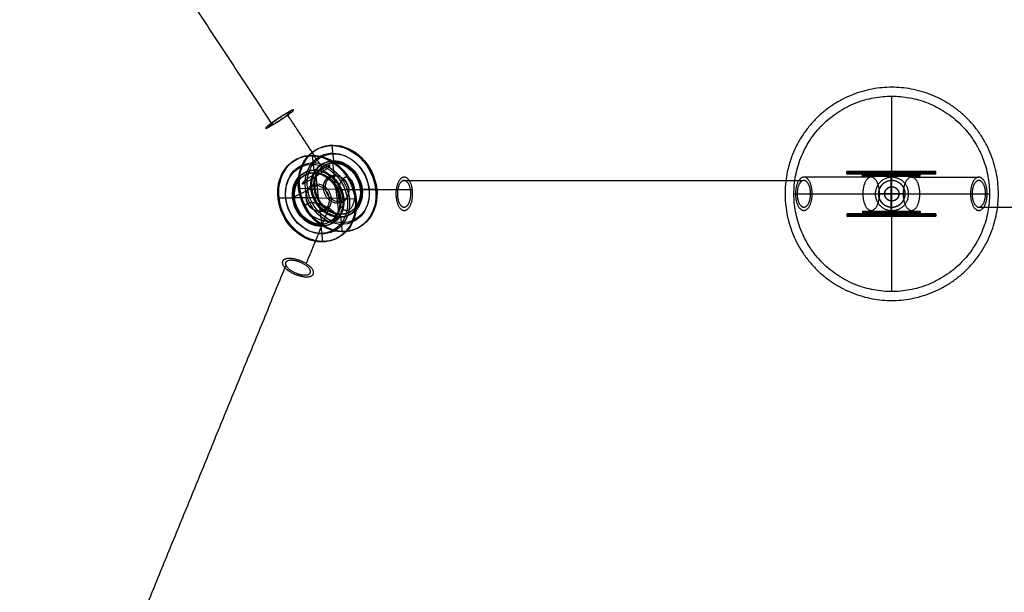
# Model space of a CAD drawing. Header units: millimetres. Extents: x 88174 to 90498, y -31828 to -30219.
# Tile 248 of 256: x 88860 to 89414, y -31242 to -30920. Entities that reach past the tile are written whole.
import ezdxf

# ---------------------------------------------------------------- set-up
doc = ezdxf.new("R2010")
doc.units = ezdxf.units.MM
doc.layers.add('Default', color=7, linetype='Continuous', true_color=0x000000)

msp = doc.modelspace()

# ---------------------------------------------------------------- linework, layer by layer
at = {"layer": 'Default'}
for p, q in [((89350.86, -31072.71, 2617.32), (89350.86, -30962.71, 2617.32)), ((89350.86, -31072.71, 2657.32), (89350.86, -30962.71, 2657.32)), ((89037.08, -30999.14, 1870.94), (89036.08, -30990.64, 1872.78)), ((89026.11, -31004.52, 1889.83), (89025.11, -30996.02, 1891.67)), ((89036.47, -30999.44, 1871.99), (89037.08, -30999.14, 1870.94)), ((89038.32, -31015.21, 1868.57), (89036.47, -30999.44, 1871.99)), ((89026.72, -31004.22, 1888.78), (89026.11, -31004.52, 1889.83)), ((89028.57, -31020, 1885.37), (89026.72, -31004.22, 1888.78)), ((89334.39, -31006.44, 2060.12), (89325.64, -31006.44, 2060.12)), ((89334.39, -31007.69, 2060.12), (89334.39, -31006.44, 2060.12)), ((89350.64, -31007.69, 2060.12), (89334.39, -31007.69, 2060.12)), ((89350.64, -31006.44, 2043.87), (89350.64, -31006.44, 2035.12)), ((89350.64, -31007.69, 2043.87), (89350.64, -31006.44, 2043.87)), ((89350.64, -31007.69, 2076.37), (89350.64, -31006.44, 2076.37)), ((89350.64, -31006.44, 2076.37), (89350.64, -31006.44, 2085.12)), ((89350.64, -31007.69, 2060.12), (89350.64, -31007.69, 2043.87)), ((89350.64, -31007.69, 2060.12), (89366.89, -31007.69, 2060.12)), ((89350.64, -31007.69, 2060.12), (89350.64, -31007.69, 2076.37)), ((89366.89, -31007.69, 2060.12), (89366.89, -31006.44, 2060.12)), ((89366.89, -31006.44, 2060.12), (89375.64, -31006.44, 2060.12)), ((89024.86, -31014.81, 1859.39), (89017.29, -31014.75, 1855.01)), ((89024.25, -31015.1, 1860.44), (89024.86, -31014.81, 1859.39)), ((89350.86, -31025.21, 2616.32), (89350.86, -31010.21, 2616.32)), ((89350.86, -31025.21, 2601.32), (89350.86, -31010.21, 2601.32)), ((89350.88, -31021.71, 2602.71), (89350.88, -31013.71, 2602.71)), ((89350.97, -31021.73, 2296.3), (89350.97, -31013.73, 2296.3)), ((89013.9, -31020.19, 1878.28), (89006.32, -31020.13, 1873.9)), ((89014.51, -31019.89, 1877.23), (89013.9, -31020.19, 1878.28)), ((89028.57, -31020, 1885.37), (89014.51, -31019.89, 1877.23)), ((89038.32, -31015.21, 1868.57), (89024.25, -31015.1, 1860.44)), ((89028.57, -31020, 1885.37), (89030.43, -31035.77, 1881.95)), ((89028.57, -31020, 1885.37), (89042.64, -31020.1, 1893.5)), ((89038.32, -31015.21, 1868.57), (89040.18, -31030.99, 1865.15)), ((89038.32, -31015.21, 1868.57), (89052.39, -31015.32, 1876.7)), ((89042.64, -31020.1, 1893.5), (89042.03, -31020.4, 1894.55)), ((89042.03, -31020.4, 1894.55), (89049.6, -31020.46, 1898.93)), ((89052.39, -31015.32, 1876.7), (89053, -31015.02, 1875.66)), ((89053, -31015.02, 1875.66), (89060.57, -31015.08, 1880.04)), ((89295.86, -31017.71, 2617.32), (89405.86, -31017.71, 2617.32)), ((89295.86, -31017.71, 2657.32), (89405.86, -31017.71, 2657.32)), ((89358.36, -31017.71, 2616.32), (89343.36, -31017.71, 2616.32)), ((89358.36, -31017.71, 2601.32), (89343.36, -31017.71, 2601.32)), ((89346.88, -31017.71, 2602.71), (89354.88, -31017.71, 2602.71)), ((89346.97, -31017.73, 2296.3), (89354.97, -31017.73, 2296.3)), ((89040.18, -31030.99, 1865.15), (89040.78, -31030.69, 1864.1)), ((89040.78, -31030.69, 1864.1), (89041.78, -31039.19, 1862.26)), ((89334.39, -31028.94, 2060.12), (89325.64, -31028.94, 2060.12)), ((89350.64, -31027.69, 2060.12), (89334.39, -31027.69, 2060.12)), ((89334.39, -31027.69, 2060.12), (89334.39, -31028.94, 2060.12)), ((89350.64, -31027.69, 2060.12), (89350.64, -31027.69, 2043.87)), ((89350.64, -31027.69, 2043.87), (89350.64, -31028.94, 2043.87)), ((89350.64, -31027.69, 2060.12), (89366.89, -31027.69, 2060.12)), ((89350.64, -31027.69, 2060.12), (89350.64, -31027.69, 2076.37)), ((89350.64, -31027.69, 2076.37), (89350.64, -31028.94, 2076.37)), ((89350.64, -31028.94, 2043.87), (89350.64, -31028.94, 2035.12)), ((89350.64, -31028.94, 2076.37), (89350.64, -31028.94, 2085.12)), ((89366.89, -31027.69, 2060.12), (89366.89, -31028.94, 2060.12)), ((89366.89, -31028.94, 2060.12), (89375.64, -31028.94, 2060.12)), ((89030.43, -31035.77, 1881.95), (89029.82, -31036.07, 1883)), ((89029.82, -31036.07, 1883), (89030.82, -31044.57, 1881.16))]:
    msp.add_line(p, q, dxfattribs=at)
at = {"layer": 'Default', "extrusion": (-0.120038, 0.970991, 0.206801)}
for points in [[(-84561.15, 10451.84), (-84561.79, 10450.77)], [(-84549.6, 10471.15), (-84548.96, 10472.22)], [(-84561.73, 10450.73), (-84561.09, 10451.8)], [(-84548.9, 10472.19), (-84549.54, 10471.12)], [(-84539.54, 10438.92), (-84540.18, 10437.85)], [(-84548.76, 10442.98), (-84548.12, 10444.05)], [(-84574.51, 10458.37), (-84573.87, 10459.45)], [(-84582.46, 10464.58), (-84583.1, 10463.5)], [(-84528, 10458.24), (-84527.35, 10459.31)], [(-84535.94, 10464.44), (-84536.58, 10463.37)], [(-84561.69, 10479.83), (-84562.33, 10478.76)], [(-84570.91, 10483.89), (-84570.27, 10484.96)], [(-84561.55, 10450.62), (-84560.91, 10451.7)], [(-84548.72, 10472.08), (-84549.36, 10471.01)], [(-84560.85, 10451.66), (-84561.49, 10450.59)], [(-84549.31, 10470.97), (-84548.66, 10472.05)]]:
    msp.add_lwpolyline(points, dxfattribs=at)
at = {"layer": 'Default', "extrusion": (0.993471, 0.111502, 0.024144)}
for points in [[(-40727.64, -181.67), (-40737.42, -183.77)], [(-40732.22, -160.37), (-40742, -162.48)], [(-40737.65, -182.71), (-40752.31, -185.86)], [(-40741.77, -163.54), (-40756.43, -166.69)], [(-40771.1, -169.85), (-40756.43, -166.69)], [(-40766.97, -189.02), (-40752.31, -185.86)], [(-40776.52, -192.18), (-40766.75, -190.08)], [(-40781.1, -170.89), (-40771.33, -168.78)]]:
    msp.add_lwpolyline(points, dxfattribs=at)
at = {"layer": 'Default'}
for points in [[(89325.64, -31006.44), (89325.64, -31005.19)], [(89325.64, -31005.19), (89335.64, -31005.19)], [(89335.64, -31005.19), (89335.64, -31006.44)], [(89335.64, -31006.44), (89350.64, -31006.44)], [(89350.64, -31005.19), (89350.64, -31006.44)], [(89350.64, -31006.44), (89350.64, -31005.19)], [(89350.64, -31006.44), (89350.64, -31005.19)], [(89350.64, -31005.19), (89350.64, -31006.44)], [(89365.64, -31006.44), (89350.64, -31006.44)], [(89375.64, -31005.19), (89365.64, -31005.19)], [(89365.64, -31005.19), (89365.64, -31006.44)], [(89375.64, -31006.44), (89375.64, -31005.19)], [(89325.64, -31028.94), (89325.64, -31030.19)], [(89325.64, -31030.19), (89335.64, -31030.19)], [(89335.64, -31028.94), (89350.64, -31028.94)], [(89335.64, -31030.19), (89335.64, -31028.94)], [(89350.64, -31030.19), (89350.64, -31028.94)], [(89350.64, -31028.94), (89350.64, -31030.19)], [(89365.64, -31028.94), (89350.64, -31028.94)], [(89350.64, -31028.94), (89350.64, -31030.19)], [(89350.64, -31030.19), (89350.64, -31028.94)], [(89365.64, -31030.19), (89365.64, -31028.94)], [(89375.64, -31030.19), (89365.64, -31030.19)], [(89375.64, -31028.94), (89375.64, -31030.19)]]:
    msp.add_lwpolyline(points, dxfattribs=at)
at = {"layer": 'Default', "extrusion": (1, 0, 0)}
for points in [[(-31005.19, 2035.12), (-31005.19, 2045.12)], [(-31005.19, 2085.12), (-31005.19, 2075.12)], [(-31006.44, 2045.12), (-31006.44, 2060.12)], [(-31006.44, 2075.12), (-31006.44, 2060.12)], [(-31028.94, 2045.12), (-31028.94, 2060.12)], [(-31028.94, 2075.12), (-31028.94, 2060.12)], [(-31030.19, 2035.12), (-31030.19, 2045.12)], [(-31030.19, 2085.12), (-31030.19, 2075.12)]]:
    msp.add_lwpolyline(points, dxfattribs=at)
at = {"layer": 'Default', "extrusion": (0.005782, 0.999978, 0.003344)}
for points in [[(-89195.75, 1955.93), (-89204.41, 1960.93)], [(-89203.8, 1961.98), (-89216.79, 1969.49)], [(-89239.04, 1980.96), (-89230.38, 1975.95)], [(-89192.87, 1980.9), (-89205.85, 1988.41)], [(-89218.84, 1995.92), (-89205.85, 1988.41)], [(-89229.77, 1977), (-89216.79, 1969.49)], [(-89183.6, 1976.94), (-89192.26, 1981.95)], [(-89226.89, 2001.97), (-89218.23, 1996.97)]]:
    msp.add_lwpolyline(points, dxfattribs=at)
at = {"layer": 'Default', "extrusion": (-0.487449, -0.239115, 0.839772)}
for centre, radius in [((67058.59, 56673.82, -34418.8), 25), ((67058.59, 56673.82, -34417.55), 25), ((67058.59, 56673.82, -34418.18), 25), ((67058.59, 56673.82, -34417.55), 20.62), ((67058.59, 56673.82, -34418.8), 20), ((67058.59, 56673.82, -34393.8), 25), ((67058.59, 56673.82, -34394.43), 25), ((67058.59, 56673.82, -34395.05), 25), ((67058.59, 56673.82, -34395.05), 20.62), ((67058.59, 56673.82, -34416.3), 16.25), ((67058.59, 56673.82, -34416.93), 16.25), ((67058.59, 56673.82, -34417.55), 16.25), ((67058.59, 56673.82, -34418.18), 15), ((67058.59, 56673.82, -34418.8), 15), ((67058.59, 56673.82, -34393.8), 20), ((67058.59, 56673.82, -34395.05), 16.25), ((67058.59, 56673.82, -34395.68), 16.25), ((67058.59, 56673.82, -34396.3), 16.25), ((67058.59, 56673.82, -34395.05), 15), ((67058.59, 56673.82, -34417.55), 15), ((67058.59, 56673.82, -34393.8), 15), ((67058.59, 56673.82, -34394.43), 15), ((67058.59, 56673.82, -34416.3), 8.13), ((67058.59, 56673.82, -34417.55), 7.5), ((67058.59, 56673.82, -34396.3), 8.12), ((67058.59, 56673.82, -34395.05), 7.5)]:
    msp.add_circle(centre, radius, dxfattribs=at)
at = {"layer": 'Default', "extrusion": (0, -1, 0)}
for centre, radius in [((89350.64, 2060.12, 31005.19), 25), ((89350.64, 2060.12, 31005.81), 25), ((89350.64, 2060.12, 31006.44), 25), ((89350.64, 2060.12, 31006.44), 20.62), ((89350.64, 2060.12, 31005.19), 20), ((89350.64, 2060.12, 31006.44), 16.25), ((89350.64, 2060.12, 31007.06), 16.25), ((89350.64, 2060.12, 31007.69), 16.25), ((89350.64, 2060.12, 31005.19), 15), ((89350.64, 2060.12, 31005.81), 15), ((89350.64, 2060.12, 31006.44), 15), ((89350.64, 2060.12, 31007.69), 8.12), ((89350.64, 2060.12, 31006.44), 7.5), ((89350.64, 2060.12, 31028.94), 25), ((89350.64, 2060.12, 31029.56), 25), ((89350.64, 2060.12, 31030.19), 25), ((89350.64, 2060.12, 31028.94), 20.62), ((89350.64, 2060.12, 31030.19), 20), ((89350.64, 2060.12, 31027.69), 16.25), ((89350.64, 2060.12, 31028.31), 16.25), ((89350.64, 2060.12, 31028.94), 16.25), ((89350.64, 2060.12, 31028.94), 15), ((89350.64, 2060.12, 31029.56), 15), ((89350.64, 2060.12, 31030.19), 15), ((89350.64, 2060.12, 31027.69), 8.12), ((89350.64, 2060.12, 31028.94), 7.5)]:
    msp.add_circle(centre, radius, dxfattribs=at)
at = {"layer": 'Default'}
for points in [[(89002.62, -30978.78, 1867.79), (88931.53, -30870.45, 1857.3), (88860.43, -30762.12, 1846.81)], [(89350.86, -30962.71, 2617.32), (89350.86, -30962.71, 2637.32), (89350.86, -30962.71, 2657.32)], [(89031.69, -31004.64, 1868.45), (89021.44, -30989.01, 1866.93), (89011.19, -30973.39, 1865.42)], [(89339.29, -31008.32, 2054.56), (89320.36, -31008.32, 2043.59), (89301.44, -31008.32, 2032.62)], [(89350.37, -31007.69, 2043.87), (89350.37, -31017.69, 2043.87), (89350.37, -31027.69, 2043.87)], [(89361.99, -31008.32, 2054.56), (89380.91, -31008.32, 2043.59), (89399.84, -31008.32, 2032.62)], [(89024.23, -31014.84, 1860.49), (89019.35, -31017.24, 1868.89), (89014.48, -31019.63, 1877.29)], [(89300.54, -31010.41, 2034.17), (89188.13, -31010.41, 1968.86), (89075.73, -31010.41, 1903.55)], [(89350.86, -31010.21, 2616.32), (89350.86, -31010.21, 2608.82), (89350.86, -31010.21, 2601.32)], [(89350.97, -31013.73, 2296.3), (89350.92, -31013.72, 2449.5), (89350.88, -31013.71, 2602.71)], [(89081.3, -31015.45, 1894.19), (89065.09, -31015.45, 1884.77), (89048.87, -31015.45, 1875.35)], [(89295.86, -31017.71, 2617.32), (89295.86, -31017.71, 2637.32), (89295.86, -31017.71, 2657.32)], [(89343.36, -31017.71, 2616.32), (89343.36, -31017.71, 2608.82), (89343.36, -31017.71, 2601.32)], [(89346.97, -31017.73, 2296.3), (89346.92, -31017.72, 2449.5), (89346.88, -31017.71, 2602.71)], [(89354.97, -31017.73, 2296.3), (89354.92, -31017.72, 2449.5), (89354.88, -31017.71, 2602.71)], [(89358.36, -31017.71, 2616.32), (89358.36, -31017.71, 2608.82), (89358.36, -31017.71, 2601.32)], [(89358.47, -31017.73, 2296.3), (89358.47, -31017.73, 2206.3), (89358.47, -31017.73, 2116.3)], [(89360.34, -31017.73, 2116.3), (89360.34, -31017.73, 2094.42), (89360.34, -31017.73, 2072.55)], [(89405.86, -31017.71, 2617.32), (89405.86, -31017.71, 2637.32), (89405.86, -31017.71, 2657.32)], [(89410.86, -31017.71, 2617.32), (89410.86, -31017.71, 2616.82), (89410.86, -31017.71, 2616.32)], [(89034.3, -31025.75, 1863.96), (89027.91, -31041.37, 1855.8), (89021.52, -31057, 1847.64)], [(89350.86, -31025.21, 2616.32), (89350.86, -31025.21, 2608.82), (89350.86, -31025.21, 2601.32)], [(89350.97, -31021.73, 2296.3), (89350.92, -31021.72, 2449.5), (89350.88, -31021.71, 2602.71)], [(89399.84, -31025.19, 2032.62), (89512.25, -31025.19, 1967.31), (89624.65, -31025.19, 1902)], [(89010.11, -31057.89, 1858.28), (88965.79, -31166.22, 1801.71), (88921.48, -31274.55, 1745.14)], [(89350.86, -31072.71, 2617.32), (89350.86, -31072.71, 2637.32), (89350.86, -31072.71, 2657.32)]]:
    msp.add_open_spline(points, degree=2, dxfattribs=at)
for points, knots in [([(89410.86, -31017.71, 2617.32), (89410.86, -31077.71, 2617.32), (89350.86, -31077.71, 2617.32), (89290.86, -31077.71, 2617.32), (89290.86, -31017.71, 2617.32), (89290.86, -30957.71, 2617.32), (89350.86, -30957.71, 2617.32), (89410.86, -30957.71, 2617.32), (89410.86, -31017.71, 2617.32)], [0, 0, 0, 15.707963, 15.707963, 31.415927, 31.415927, 47.12389, 47.12389, 62.831853, 62.831853, 62.831853]), ([(89410.86, -31017.71, 2616.32), (89410.86, -31077.71, 2616.32), (89350.86, -31077.71, 2616.32), (89290.86, -31077.71, 2616.32), (89290.86, -31017.71, 2616.32), (89290.86, -30957.71, 2616.32), (89350.86, -30957.71, 2616.32), (89410.86, -30957.71, 2616.32), (89410.86, -31017.71, 2616.32)], [0, 0, 0, 15.707963, 15.707963, 31.415927, 31.415927, 47.12389, 47.12389, 62.831853, 62.831853, 62.831853]), ([(89405.86, -31017.71, 2617.32), (89405.86, -30962.71, 2617.32), (89350.86, -30962.71, 2617.32), (89295.86, -30962.71, 2617.32), (89295.86, -31017.71, 2617.32), (89295.86, -31072.71, 2617.32), (89350.86, -31072.71, 2617.32), (89405.86, -31072.71, 2617.32), (89405.86, -31017.71, 2617.32)], [0, 0, 0, 86.393798, 86.393798, 172.787596, 172.787596, 259.181394, 259.181394, 345.575192, 345.575192, 345.575192]), ([(89405.86, -31017.71, 2657.32), (89405.86, -30962.71, 2657.32), (89350.86, -30962.71, 2657.32), (89295.86, -30962.71, 2657.32), (89295.86, -31017.71, 2657.32), (89295.86, -31072.71, 2657.32), (89350.86, -31072.71, 2657.32), (89405.86, -31072.71, 2657.32), (89405.86, -31017.71, 2657.32)], [0, 0, 0, 86.393798, 86.393798, 172.787596, 172.787596, 259.181394, 259.181394, 345.575192, 345.575192, 345.575192]), ([(89405.86, -31017.71, 2637.32), (89405.86, -30962.71, 2637.32), (89350.86, -30962.71, 2637.32), (89295.86, -30962.71, 2637.32), (89295.86, -31017.71, 2637.32), (89295.86, -31072.71, 2637.32), (89350.86, -31072.71, 2637.32), (89405.86, -31072.71, 2637.32), (89405.86, -31017.71, 2637.32)], [0, 0, 0, 86.393798, 86.393798, 172.787596, 172.787596, 259.181394, 259.181394, 345.575192, 345.575192, 345.575192]), ([(89011.19, -30973.39, 1865.42), (89004.81, -30978.06, 1860.39), (89000.23, -30980.3, 1868.26), (88995.66, -30982.54, 1876.14), (89002.05, -30977.86, 1881.17), (89008.43, -30973.19, 1886.2), (89013, -30970.95, 1878.33), (89017.57, -30968.72, 1870.45), (89011.19, -30973.39, 1865.42)], [0, 0, 0, 11.780972, 11.780972, 23.561945, 23.561945, 35.342917, 35.342917, 47.12389, 47.12389, 47.12389]), ([(89002.62, -30978.78, 1867.79), (88997.78, -30981.47, 1872.84), (89001.77, -30978.32, 1878.35), (89005.77, -30975.16, 1883.86), (89010.61, -30972.47, 1878.8), (89015.46, -30969.78, 1873.75), (89011.46, -30972.94, 1868.24), (89007.46, -30976.09, 1862.73), (89002.62, -30978.78, 1867.79)], [0, 0, 0, 7.853982, 7.853982, 15.707963, 15.707963, 23.561945, 23.561945, 31.415927, 31.415927, 31.415927]), ([(89031.69, -31004.64, 1868.45), (89025.31, -31009.31, 1863.41), (89020.74, -31011.55, 1871.29), (89016.17, -31013.79, 1879.16), (89022.55, -31009.11, 1884.19), (89028.93, -31004.44, 1889.23), (89033.5, -31002.2, 1881.35), (89038.07, -30999.96, 1873.48), (89031.69, -31004.64, 1868.45)], [0, 0, 0, 11.780972, 11.780972, 23.561945, 23.561945, 35.342917, 35.342917, 47.12389, 47.12389, 47.12389]), ([(89024.23, -31014.84, 1860.49), (89025.85, -31030.62, 1856.94), (89039.94, -31030.99, 1865.02), (89054.04, -31031.36, 1873.1), (89052.42, -31015.58, 1876.65), (89050.8, -30999.81, 1880.2), (89036.7, -30999.44, 1872.12), (89022.6, -30999.07, 1864.04), (89024.23, -31014.84, 1860.49)], [0, 0, 0, 20.420352, 20.420352, 40.840704, 40.840704, 61.261057, 61.261057, 81.681409, 81.681409, 81.681409]), ([(89014.48, -31019.63, 1877.29), (89016.1, -31035.4, 1873.74), (89030.19, -31035.77, 1881.82), (89044.29, -31036.14, 1889.89), (89042.67, -31020.36, 1893.44), (89041.05, -31004.59, 1896.99), (89026.95, -31004.22, 1888.92), (89012.86, -31003.85, 1880.84), (89014.48, -31019.63, 1877.29)], [0, 0, 0, 20.420352, 20.420352, 40.840704, 40.840704, 61.261057, 61.261057, 81.681409, 81.681409, 81.681409]), ([(89048.87, -31015.45, 1875.35), (89050, -31024.55, 1873.41), (89045.43, -31026.8, 1881.28), (89040.86, -31029.04, 1889.15), (89039.73, -31019.94, 1891.09), (89038.6, -31010.84, 1893.03), (89043.17, -31008.59, 1885.16), (89047.75, -31006.35, 1877.29), (89048.87, -31015.45, 1875.35)], [0, 0, 0, 11.780972, 11.780972, 23.561945, 23.561945, 35.342917, 35.342917, 47.12389, 47.12389, 47.12389]), ([(89081.3, -31015.45, 1894.19), (89082.43, -31024.55, 1892.25), (89077.85, -31026.8, 1900.12), (89073.28, -31029.04, 1907.99), (89072.15, -31019.94, 1909.93), (89071.03, -31010.84, 1911.87), (89075.6, -31008.59, 1904), (89080.17, -31006.35, 1896.13), (89081.3, -31015.45, 1894.19)], [0, 0, 0, 11.780972, 11.780972, 23.561945, 23.561945, 35.342917, 35.342917, 47.12389, 47.12389, 47.12389]), ([(89301.44, -31008.32, 2032.62), (89306.14, -31008.32, 2024.51), (89306.14, -31017.69, 2024.51), (89306.14, -31027.07, 2024.51), (89301.44, -31027.07, 2032.62), (89296.74, -31027.07, 2040.73), (89296.74, -31017.69, 2040.73), (89296.74, -31008.32, 2040.73), (89301.44, -31008.32, 2032.62)], [0, 0, 0, 11.780972, 11.780972, 23.561945, 23.561945, 35.342917, 35.342917, 47.12389, 47.12389, 47.12389]), ([(89350.37, -31007.69, 2043.87), (89366.62, -31007.69, 2043.6), (89366.89, -31007.69, 2059.85), (89367.16, -31007.69, 2076.1), (89350.91, -31007.69, 2076.37), (89334.66, -31007.69, 2076.64), (89334.39, -31007.69, 2060.39), (89334.12, -31007.69, 2044.14), (89350.37, -31007.69, 2043.87)], [0, 0, 0, 20.420352, 20.420352, 40.840704, 40.840704, 61.261057, 61.261057, 81.681409, 81.681409, 81.681409]), ([(89339.29, -31008.32, 2054.56), (89343.99, -31008.32, 2046.44), (89343.99, -31017.69, 2046.44), (89343.99, -31027.07, 2046.44), (89339.29, -31027.07, 2054.56), (89334.59, -31027.07, 2062.67), (89334.59, -31017.69, 2062.67), (89334.59, -31008.32, 2062.67), (89339.29, -31008.32, 2054.56)], [0, 0, 0, 11.780972, 11.780972, 23.561945, 23.561945, 35.342917, 35.342917, 47.12389, 47.12389, 47.12389]), ([(89360.34, -31017.73, 2116.3), (89360.34, -31027.11, 2116.3), (89350.97, -31027.11, 2116.3), (89341.59, -31027.11, 2116.3), (89341.59, -31017.73, 2116.3), (89341.59, -31008.36, 2116.3), (89350.97, -31008.36, 2116.3), (89360.34, -31008.36, 2116.3), (89360.34, -31017.73, 2116.3)], [0, 0, 0, 11.780972, 11.780972, 23.561945, 23.561945, 35.342917, 35.342917, 47.12389, 47.12389, 47.12389]), ([(89360.34, -31017.73, 2072.55), (89360.34, -31027.11, 2072.55), (89350.97, -31027.11, 2072.55), (89341.59, -31027.11, 2072.55), (89341.59, -31017.73, 2072.55), (89341.59, -31008.36, 2072.55), (89350.97, -31008.36, 2072.55), (89360.34, -31008.36, 2072.55), (89360.34, -31017.73, 2072.55)], [0, 0, 0, 11.780972, 11.780972, 23.561945, 23.561945, 35.342917, 35.342917, 47.12389, 47.12389, 47.12389]), ([(89361.99, -31008.32, 2054.56), (89366.69, -31008.32, 2062.67), (89366.69, -31017.69, 2062.67), (89366.69, -31027.07, 2062.67), (89361.99, -31027.07, 2054.56), (89357.29, -31027.07, 2046.44), (89357.29, -31017.69, 2046.44), (89357.29, -31008.32, 2046.44), (89361.99, -31008.32, 2054.56)], [0, 0, 0, 11.780972, 11.780972, 23.561945, 23.561945, 35.342917, 35.342917, 47.12389, 47.12389, 47.12389]), ([(89399.84, -31008.32, 2032.62), (89404.54, -31008.32, 2040.73), (89404.54, -31017.69, 2040.73), (89404.54, -31027.07, 2040.73), (89399.84, -31027.07, 2032.62), (89395.14, -31027.07, 2024.51), (89395.14, -31017.69, 2024.51), (89395.14, -31008.32, 2024.51), (89399.84, -31008.32, 2032.62)], [0, 0, 0, 11.780972, 11.780972, 23.561945, 23.561945, 35.342917, 35.342917, 47.12389, 47.12389, 47.12389]), ([(89075.73, -31010.41, 1903.55), (89079.39, -31008.62, 1897.25), (89080.29, -31015.9, 1895.7), (89081.19, -31023.18, 1894.15), (89077.53, -31024.98, 1900.45), (89073.87, -31026.77, 1906.75), (89072.97, -31019.49, 1908.3), (89072.07, -31012.2, 1909.85), (89075.73, -31010.41, 1903.55)], [0, 0, 0, 7.853982, 7.853982, 15.707963, 15.707963, 23.561945, 23.561945, 31.415927, 31.415927, 31.415927]), ([(89300.54, -31010.41, 2034.17), (89304.19, -31008.62, 2027.87), (89305.1, -31015.9, 2026.32), (89306, -31023.18, 2024.77), (89302.34, -31024.98, 2031.07), (89298.68, -31026.77, 2037.37), (89297.78, -31019.49, 2038.92), (89296.88, -31012.2, 2040.47), (89300.54, -31010.41, 2034.17)], [0, 0, 0, 7.853982, 7.853982, 15.707963, 15.707963, 23.561945, 23.561945, 31.415927, 31.415927, 31.415927]), ([(89358.36, -31017.71, 2616.32), (89358.36, -31025.21, 2616.32), (89350.86, -31025.21, 2616.32), (89343.36, -31025.21, 2616.32), (89343.36, -31017.71, 2616.32), (89343.36, -31010.21, 2616.32), (89350.86, -31010.21, 2616.32), (89358.36, -31010.21, 2616.32), (89358.36, -31017.71, 2616.32)], [0, 0, 0, 11.780972, 11.780972, 23.561945, 23.561945, 35.342917, 35.342917, 47.12389, 47.12389, 47.12389]), ([(89358.36, -31017.71, 2601.32), (89358.36, -31025.21, 2601.32), (89350.86, -31025.21, 2601.32), (89343.36, -31025.21, 2601.32), (89343.36, -31017.71, 2601.32), (89343.36, -31010.21, 2601.32), (89350.86, -31010.21, 2601.32), (89358.36, -31010.21, 2601.32), (89358.36, -31017.71, 2601.32)], [0, 0, 0, 11.780972, 11.780972, 23.561945, 23.561945, 35.342917, 35.342917, 47.12389, 47.12389, 47.12389]), ([(89358.36, -31017.71, 2608.82), (89358.36, -31025.21, 2608.82), (89350.86, -31025.21, 2608.82), (89343.36, -31025.21, 2608.82), (89343.36, -31017.71, 2608.82), (89343.36, -31010.21, 2608.82), (89350.86, -31010.21, 2608.82), (89358.36, -31010.21, 2608.82), (89358.36, -31017.71, 2608.82)], [0, 0, 0, 11.780972, 11.780972, 23.561945, 23.561945, 35.342917, 35.342917, 47.12389, 47.12389, 47.12389]), ([(89358.47, -31017.73, 2296.3), (89358.47, -31025.23, 2296.3), (89350.97, -31025.23, 2296.3), (89343.47, -31025.23, 2296.3), (89343.47, -31017.73, 2296.3), (89343.47, -31010.23, 2296.3), (89350.97, -31010.23, 2296.3), (89358.47, -31010.23, 2296.3), (89358.47, -31017.73, 2296.3)], [0, 0, 0, 9.424778, 9.424778, 18.849556, 18.849556, 28.274334, 28.274334, 37.699112, 37.699112, 37.699112]), ([(89358.47, -31017.73, 2116.3), (89358.47, -31025.23, 2116.3), (89350.97, -31025.23, 2116.3), (89343.47, -31025.23, 2116.3), (89343.47, -31017.73, 2116.3), (89343.47, -31010.23, 2116.3), (89350.97, -31010.23, 2116.3), (89358.47, -31010.23, 2116.3), (89358.47, -31017.73, 2116.3)], [0, 0, 0, 9.424778, 9.424778, 18.849556, 18.849556, 28.274334, 28.274334, 37.699112, 37.699112, 37.699112]), ([(89354.88, -31017.71, 2602.71), (89354.88, -31013.71, 2602.71), (89350.88, -31013.71, 2602.71), (89346.88, -31013.71, 2602.71), (89346.88, -31017.71, 2602.71), (89346.88, -31021.71, 2602.71), (89350.88, -31021.71, 2602.71), (89354.88, -31021.71, 2602.71), (89354.88, -31017.71, 2602.71)], [0, 0, 0, 6.283185, 6.283185, 12.566371, 12.566371, 18.849556, 18.849556, 25.132741, 25.132741, 25.132741]), ([(89354.92, -31017.72, 2449.5), (89354.92, -31013.72, 2449.5), (89350.92, -31013.72, 2449.5), (89346.92, -31013.72, 2449.5), (89346.92, -31017.72, 2449.5), (89346.92, -31021.72, 2449.5), (89350.92, -31021.72, 2449.5), (89354.92, -31021.72, 2449.5), (89354.92, -31017.72, 2449.5)], [0, 0, 0, 6.283185, 6.283185, 12.566371, 12.566371, 18.849556, 18.849556, 25.132741, 25.132741, 25.132741]), ([(89354.97, -31017.73, 2296.3), (89354.97, -31013.73, 2296.3), (89350.97, -31013.73, 2296.3), (89346.97, -31013.73, 2296.3), (89346.97, -31017.73, 2296.3), (89346.97, -31021.73, 2296.3), (89350.97, -31021.73, 2296.3), (89354.97, -31021.73, 2296.3), (89354.97, -31017.73, 2296.3)], [0, 0, 0, 6.283185, 6.283185, 12.566371, 12.566371, 18.849556, 18.849556, 25.132741, 25.132741, 25.132741]), ([(89399.84, -31025.19, 2032.62), (89396.07, -31025.2, 2026.14), (89396.07, -31017.7, 2026.14), (89396.07, -31010.2, 2026.13), (89399.84, -31010.19, 2032.62), (89403.61, -31010.19, 2039.1), (89403.61, -31017.69, 2039.11), (89403.61, -31025.19, 2039.11), (89399.84, -31025.19, 2032.62)], [0, 0, 0, 7.853982, 7.853982, 15.707963, 15.707963, 23.561945, 23.561945, 31.415927, 31.415927, 31.415927]), ([(89034.3, -31025.75, 1863.96), (89041.84, -31030.42, 1867), (89037.27, -31032.66, 1874.87), (89032.7, -31034.9, 1882.75), (89025.16, -31030.23, 1879.7), (89017.63, -31025.56, 1876.66), (89022.2, -31023.32, 1868.79), (89026.77, -31021.07, 1860.91), (89034.3, -31025.75, 1863.96)], [0, 0, 0, 11.780972, 11.780972, 23.561945, 23.561945, 35.342917, 35.342917, 47.12389, 47.12389, 47.12389]), ([(89350.37, -31027.69, 2043.87), (89366.62, -31027.69, 2043.6), (89366.89, -31027.69, 2059.85), (89367.16, -31027.69, 2076.1), (89350.91, -31027.69, 2076.37), (89334.66, -31027.69, 2076.64), (89334.39, -31027.69, 2060.39), (89334.12, -31027.69, 2044.14), (89350.37, -31027.69, 2043.87)], [0, 0, 0, 20.420352, 20.420352, 40.840704, 40.840704, 61.261057, 61.261057, 81.681409, 81.681409, 81.681409]), ([(89021.52, -31057, 1847.64), (89029.05, -31061.67, 1850.68), (89024.48, -31063.91, 1858.55), (89019.92, -31066.15, 1866.43), (89012.38, -31061.48, 1863.38), (89004.84, -31056.81, 1860.34), (89009.41, -31054.57, 1852.47), (89013.98, -31052.32, 1844.59), (89021.52, -31057, 1847.64)], [0, 0, 0, 11.780972, 11.780972, 23.561945, 23.561945, 35.342917, 35.342917, 47.12389, 47.12389, 47.12389]), ([(89010.11, -31057.89, 1858.28), (89008.39, -31053.97, 1852.13), (89015.23, -31055.32, 1849.35), (89022.06, -31056.67, 1846.58), (89023.79, -31060.59, 1852.74), (89025.51, -31064.51, 1858.9), (89018.67, -31063.16, 1861.67), (89011.84, -31061.81, 1864.44), (89010.11, -31057.89, 1858.28)], [0, 0, 0, 7.853982, 7.853982, 15.707963, 15.707963, 23.561945, 23.561945, 31.415927, 31.415927, 31.415927])]:
    msp.add_rational_spline(points, [1, 0.707106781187, 1, 0.707106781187, 1, 0.707106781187, 1, 0.707106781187, 1], degree=2, knots=knots, dxfattribs=at)

doc.saveas('drawing.dxf')
